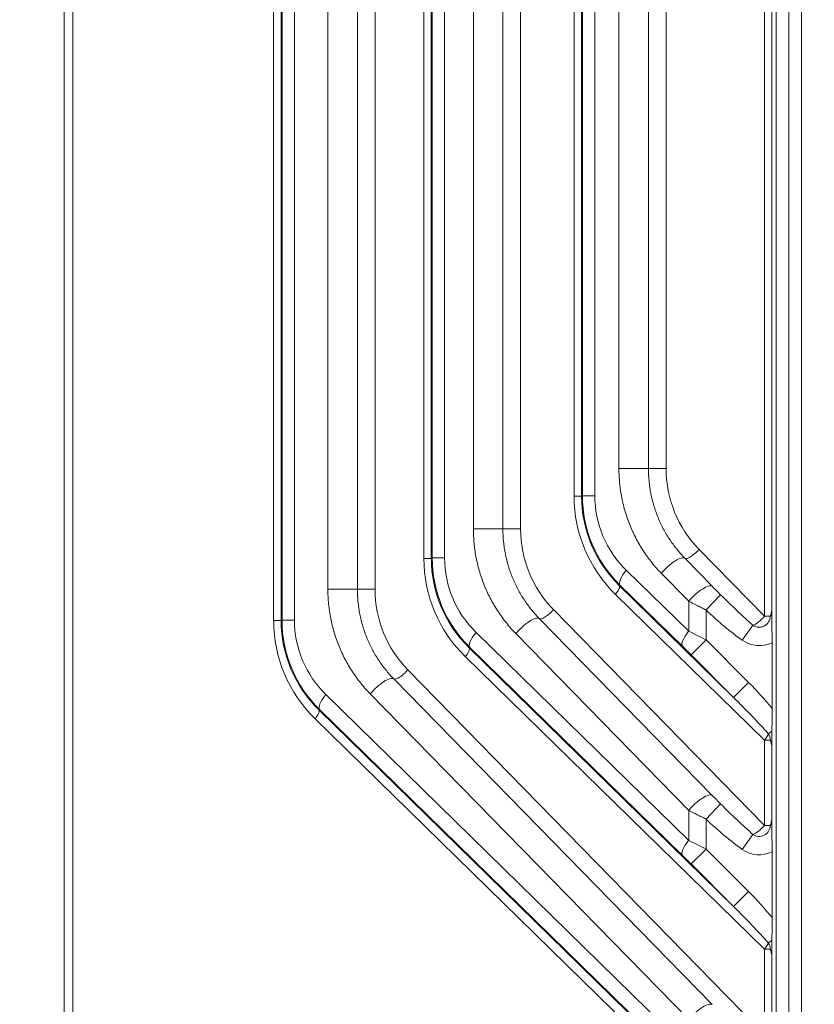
# Model space of a CAD drawing. Header units: millimetres. Extents: x 4 to 836, y 5 to 589.
# Tile 127 of 163: x 726 to 745, y 279 to 302. Entities that reach past the tile are written whole.
import ezdxf

# ---------------------------------------------------------------- set-up
doc = ezdxf.new("R2010")
doc.units = ezdxf.units.MM
doc.layers.add('1', color=7, linetype='Continuous', true_color=0xffffff)
doc.styles.add('ideas_simplex', font='simplex.shx')
doc.dimstyles.get("Standard").update_dxf_attribs({"dimtxt": 0.18, "dimasz": 0.18, "dimexe": 0.18, "dimexo": 0.0625, "dimgap": 0.09, "dimtad": 0, "dimtih": 1, "dimtoh": 1, "dimdec": 4, "dimzin": 0, "dimdsep": 46, "dimtxsty": 'Standard', "dimcen": 0.09, "dimadec": 0, "dimazin": 0, "dimtfac": 1, "dimtdec": 4, "dimtofl": 0, "dimtmove": 0, "dimatfit": 3, "dimfxl": 1, "dimtolj": 1, "dimtzin": 0, "dimarcsym": 0})

# ---------------------------------------------------------------- blocks, each defined once
blk = doc.blocks.new('_U3')
at = {"layer": '1', "color": 152, "lineweight": 13}
for p, q in [((707.442812, 308.75902), (787.573916, 308.75902)), ((726.830256, 256.097779), (787.573916, 256.097779))]:
    blk.add_line(p, q, dxfattribs=at)
at = {"layer": '1', "color": 27, "lineweight": 13}
blk.add_line((785.573916, 256.097779), (785.573916, 308.75902), dxfattribs=at)
at = {"layer": '1', "color": 87, "lineweight": 25}
for p, q in [((784.073916, 289.5309), (778.448916, 289.5309)), ((778.448916, 289.5309), (778.448916, 288.0309)), ((784.073916, 288.0309), (784.073916, 289.5309)), ((778.448916, 276.8259), (778.448916, 275.3259)), ((784.073916, 275.3259), (784.073916, 276.8259)), ((778.448916, 275.3259), (784.073916, 275.3259))]:
    blk.add_line(p, q, dxfattribs=at)
at = {"layer": '1', "color": 27, "lineweight": 18}
for points in [[(785.573916, 308.75902), (786.102897, 305.759022), (785.044935, 305.759018)], [(785.573916, 256.097779), (785.044935, 259.097777), (786.102897, 259.097781)]]:
    blk.add_solid(points, dxfattribs=at)
at = {"layer": '1', "color": 87, "linetype": 'Continuous', "lineweight": 25, "char_height": 3, "attachment_point": 7, "rotation": 90, "line_spacing_factor": 1.204819, "style": 'ideas_simplex'}
for s, insert in [('\\W1.2097;52,7', (776.607916, 276.7734)), ('\\W1.2097;2.07', (783.920416, 276.7734))]:
    blk.add_mtext(s, dxfattribs=dict(at, insert=insert))
blk = doc.blocks.new('_U7')
at = {"layer": '1', "color": 152, "lineweight": 13}
for p, q in [((727.832774, 357.09793), (811.109585, 357.09793)), ((708.853977, 241.643112), (811.109585, 241.643112))]:
    blk.add_line(p, q, dxfattribs=at)
at = {"layer": '1', "color": 27, "lineweight": 13}
blk.add_line((809.109585, 241.643112), (809.109585, 357.09793), dxfattribs=at)
at = {"layer": '1', "color": 87, "lineweight": 25}
for p, q in [((807.609585, 306.473021), (801.984585, 306.473021)), ((801.984585, 306.473021), (801.984585, 304.973021)), ((807.609585, 304.973021), (807.609585, 306.473021)), ((801.984585, 293.768021), (801.984585, 292.268021)), ((807.609585, 292.268021), (807.609585, 293.768021)), ((801.984585, 292.268021), (807.609585, 292.268021))]:
    blk.add_line(p, q, dxfattribs=at)
at = {"layer": '1', "color": 27, "lineweight": 18}
for points in [[(809.109585, 357.09793), (809.638566, 354.097932), (808.580604, 354.097928)], [(809.109585, 241.643112), (808.580604, 244.64311), (809.638566, 244.643114)]]:
    blk.add_solid(points, dxfattribs=at)
at = {"layer": '1', "color": 87, "linetype": 'Continuous', "lineweight": 25, "char_height": 3, "attachment_point": 7, "rotation": 90, "line_spacing_factor": 1.204819, "style": 'ideas_simplex'}
for s, insert in [('\\W1.1692;115,5', (800.143585, 292.230521)), ('\\W1.2097;4.55', (807.456085, 293.715521))]:
    blk.add_mtext(s, dxfattribs=dict(at, insert=insert))

msp = doc.modelspace()

# ---------------------------------------------------------------- linework, layer by layer
at = {"layer": '1', "color": 143, "linetype": 'Continuous', "lineweight": 18}
for p, q in [((743.604, 350.063), (743.604, 263.133)), ((743.904, 263.24), (743.904, 349.955)), ((741.444, 289.684), (742.093, 289.021)), ((739.89, 289.041), (742.599, 286.392)), ((737.998, 288.257), (742.093, 284.071)), ((736.334, 287.568), (742.599, 281.443)), ((743.51, 286.129), (743.51, 287.686)), ((734.552, 286.829), (742.093, 279.121)), ((732.778, 286.095), (742.599, 276.493)), ((743.51, 281.179), (743.51, 282.737))]:
    msp.add_line(p, q, dxfattribs=at)
at = {"layer": '1', "color": 143, "linetype": 'Continuous', "lineweight": 13}
for p, q in [((744.204, 349.955), (744.204, 263.24)), ((726.747, 264.538), (726.747, 348.658)), ((726.952, 348.658), (726.952, 264.538)), ((731.708, 288.209), (731.708, 324.987)), ((731.885, 324.987), (731.885, 288.209)), ((731.906, 288.218), (731.906, 324.978)), ((732.2, 324.978), (732.2, 288.218)), ((743.329, 288.311), (743.329, 324.885)), ((743.506, 324.656), (743.506, 288.54)), ((732.992, 288.955), (732.992, 324.241)), ((733.69, 324.241), (733.69, 288.955)), ((734.109, 324.241), (734.109, 288.955)), ((735.264, 289.682), (735.264, 323.514)), ((735.441, 323.514), (735.441, 289.682)), ((735.462, 289.691), (735.462, 323.505)), ((735.756, 323.505), (735.756, 289.691)), ((736.437, 290.382), (736.437, 322.814)), ((737.136, 322.814), (737.136, 290.382)), ((737.554, 322.814), (737.554, 290.382)), ((738.82, 291.155), (738.82, 322.041)), ((738.997, 322.041), (738.997, 291.155)), ((739.018, 291.164), (739.018, 322.032)), ((739.312, 322.032), (739.312, 291.164)), ((739.883, 291.809), (739.883, 321.386)), ((740.581, 321.386), (740.581, 291.809)), ((741, 321.386), (741, 291.809)), ((739.883, 291.809), (740.581, 291.809)), ((741, 291.809), (740.581, 291.809)), ((738.997, 291.155), (738.82, 291.155)), ((738.997, 291.155), (739.018, 291.164)), ((739.312, 291.164), (739.018, 291.164)), ((737.136, 290.382), (736.437, 290.382)), ((737.554, 290.382), (737.136, 290.382)), ((741.778, 289.896), (743.329, 288.311)), ((735.441, 289.682), (735.264, 289.682)), ((735.441, 289.682), (735.462, 289.691)), ((735.756, 289.691), (735.462, 289.691)), ((740.056, 289.402), (741.535, 287.956)), ((741.535, 288.666), (740.886, 289.33)), ((739.908, 289.049), (739.89, 289.041)), ((741.387, 287.602), (739.908, 289.049)), ((732.992, 288.955), (733.69, 288.955)), ((733.69, 288.955), (734.109, 288.955)), ((743.329, 285.38), (739.801, 288.829)), ((742.291, 288.82), (741.946, 288.461)), ((741.535, 287.956), (741.535, 288.666)), ((738.332, 288.469), (743.329, 283.361)), ((741.946, 288.461), (741.946, 287.753)), ((743.329, 288.311), (743.466, 288.311)), ((731.708, 288.209), (731.885, 288.209)), ((731.885, 288.209), (731.906, 288.218)), ((731.906, 288.218), (732.2, 288.218)), ((743.056, 288.098), (742.805, 287.744)), ((736.5, 287.929), (741.535, 283.006)), ((741.535, 283.717), (737.44, 287.902)), ((736.352, 287.576), (736.334, 287.568)), ((741.387, 282.653), (736.352, 287.576)), ((741.946, 287.753), (741.592, 287.399)), ((741.946, 287.753), (742.952, 286.746)), ((743.329, 280.43), (736.245, 287.356)), ((742.599, 286.392), (741.592, 287.399)), ((734.887, 287.042), (743.329, 278.412)), ((742.952, 286.746), (742.599, 286.392)), ((732.944, 286.456), (741.535, 278.056)), ((741.535, 278.767), (733.994, 286.475)), ((732.796, 286.103), (732.778, 286.095)), ((741.387, 277.703), (732.796, 286.103)), ((743.329, 275.48), (732.689, 285.883)), ((743.505, 285.59), (743.419, 285.529)), ((743.466, 285.38), (743.329, 285.38)), ((743.329, 283.361), (743.329, 285.38)), ((743.506, 285.151), (743.506, 283.59)), ((742.291, 283.87), (741.946, 283.511)), ((741.535, 283.006), (741.535, 283.717)), ((741.946, 283.511), (741.946, 282.803)), ((743.056, 283.149), (742.805, 282.794)), ((743.329, 283.361), (743.466, 283.361)), ((741.946, 282.803), (741.592, 282.449)), ((741.946, 282.803), (742.952, 281.796)), ((742.599, 281.443), (741.592, 282.449)), ((742.952, 281.796), (742.599, 281.443)), ((743.505, 280.64), (743.419, 280.58)), ((743.466, 280.43), (743.329, 280.43)), ((743.329, 278.412), (743.329, 280.43)), ((743.506, 280.201), (743.506, 278.641))]:
    msp.add_line(p, q, dxfattribs=at)
for centre, radius, start, end in [((743.206, 288.311), 0.26, 234.7413, 0), ((743.206, 288.311), 0.695, 234.7413, 295.9347), ((743.206, 285.38), 0.26, 0, 35.0369), ((743.206, 283.361), 0.26, 234.7413, 0), ((743.206, 283.361), 0.695, 234.7413, 295.9347), ((743.206, 280.43), 0.26, 0, 35.0369)]:
    msp.add_arc(centre, radius, start, end, dxfattribs=at)
for centre, major_axis, ratio, start_param, end_param in [((743.66, 291.794), (-0.501, 2.655), 0.983891, 1.381428, 2.166322), ((742.175, 291.178), (-3.286, -0.686), 0.982331, 6.081007, 6.8659), ((742.052, 291.178), (-2.992, -0.627), 0.980533, 6.080507, 6.865401), ((742.059, 291.182), (-2.98, -0.616), 0.985341, 6.082208, 6.867102), ((741.854, 291.182), (-2.49, -0.52), 0.982331, 6.081007, 6.8659), ((740.214, 290.366), (-0.501, 2.655), 0.983891, 1.381428, 2.166322), ((741.655, 289.896), (0.214, 0.21), 0.300518, 3.186967, 5.010443), ((738.619, 289.705), (-3.286, -0.686), 0.982331, 6.081007, 6.8659), ((738.496, 289.705), (-2.992, -0.627), 0.980533, 6.080507, 6.865401), ((738.503, 289.709), (-2.98, -0.616), 0.985341, 6.082208, 6.867102), ((738.298, 289.709), (-2.49, -0.52), 0.982331, 6.081007, 6.8659), ((741.091, 289.33), (-0.357, -0.35), 0.300518, 3.186967, 5.010443), ((740.261, 289.402), (-0.35, -0.358), 0.30665, 5.003687, 6.246511), ((739.678, 288.829), (0.21, 0.215), 0.30665, 5.003687, 6.246511), ((741.74, 288.666), (-0.357, -0.35), 0.300518, 3.186967, 5.010443), ((736.768, 288.939), (-0.501, 2.655), 0.983891, 1.381428, 2.166322), ((742.325, 289.211), (-1.756, 1.796), 0.119436, 1.672769, 2.117828), ((737.646, 287.902), (-0.357, -0.35), 0.300518, 3.186967, 5.010443), ((738.209, 288.469), (0.214, 0.21), 0.300518, 3.186967, 5.010443), ((742.325, 289.211), (-1.862, 1.903), 0.300518, 1.672769, 2.117828), ((743.206, 288.311), (0.214, 0.21), 0.300518, 3.688625, 5.010443), ((735.063, 288.232), (-3.286, -0.686), 0.982331, 6.081007, 6.8659), ((734.94, 288.232), (-2.992, -0.627), 0.980533, 6.080507, 6.865401), ((734.947, 288.236), (-2.98, -0.616), 0.985341, 6.082208, 6.867102), ((734.742, 288.236), (-2.49, -0.52), 0.982331, 6.081007, 6.8659), ((736.705, 287.929), (-0.35, -0.358), 0.30665, 5.003687, 6.246511), ((741.74, 287.956), (-0.35, -0.358), 0.30665, 5.003687, 6.246511), ((741.946, 287.728), (-1, 0.5), 0.019752, 4.72227, 5.145605), ((736.122, 287.356), (0.21, 0.215), 0.30665, 5.003687, 6.246511), ((741.592, 287.375), (-0.5, 0.5), 0.024678, 4.737092, 5.160427), ((734.763, 287.042), (-0.214, -0.21), 0.300518, 0.045374, 1.868851), ((734.2, 286.475), (0.357, 0.35), 0.300518, 0.045374, 1.868851), ((742.325, 286.241), (-1.865, 1.824), 0.30665, 4.349757, 4.675715), ((733.149, 286.456), (0.35, 0.358), 0.30665, 1.862094, 3.104918), ((742.325, 286.241), (-1.756, 1.717), 0.122174, 4.164106, 4.675715), ((732.566, 285.883), (-0.21, -0.215), 0.30665, 1.862094, 3.104918), ((743.206, 285.38), (0.21, 0.215), 0.30665, 5.003687, 5.734903), ((741.74, 283.717), (-0.357, -0.35), 0.300518, 3.186967, 5.010443), ((742.325, 284.262), (-1.756, 1.796), 0.119436, 1.672769, 2.117828), ((742.325, 284.262), (-1.862, 1.903), 0.300518, 1.672769, 2.117828), ((743.206, 283.361), (0.214, 0.21), 0.300518, 3.688625, 5.010443), ((741.74, 283.006), (-0.35, -0.358), 0.30665, 5.003687, 6.246511), ((741.946, 282.778), (-1, 0.5), 0.019752, 4.72227, 5.145605), ((741.592, 282.425), (-0.5, 0.5), 0.024678, 4.737092, 5.160427), ((742.325, 281.291), (-1.865, 1.824), 0.30665, 4.349757, 4.675715), ((742.325, 281.291), (-1.756, 1.717), 0.122174, 4.164106, 4.675715), ((743.206, 280.43), (0.21, 0.215), 0.30665, 5.003687, 5.734903), ((741.74, 278.767), (0.357, 0.35), 0.300518, 0.045374, 1.868851)]:
    msp.add_ellipse(centre, major_axis=major_axis, ratio=ratio, start_param=start_param, end_param=end_param, dxfattribs=at)
for points, knots in [([(740.886, 289.33), (740.847, 289.37), (740.809, 289.41), (740.735, 289.494), (740.698, 289.537), (740.593, 289.669), (740.46, 289.85), (740.346, 290.045), (740.266, 290.196), (740.241, 290.247), (740.205, 290.325), (740.193, 290.351), (740.17, 290.404), (740.114, 290.536), (740.028, 290.779), (739.973, 291.002), (739.94, 291.172), (739.925, 291.257), (739.913, 291.343), (739.906, 291.401), (739.903, 291.43), (739.889, 291.576), (739.883, 291.692), (739.883, 291.809)], [0, 0, 0, 0, 0.0625, 0.0625, 0.125, 0.125, 0.25, 0.375, 0.375, 0.4375, 0.4375, 0.46875, 0.46875, 0.5, 0.625, 0.75, 0.75, 0.8125, 0.84375, 0.84375, 0.875, 0.875, 1, 1, 1, 1]), ([(740.581, 291.809), (740.581, 291.709), (740.586, 291.609), (740.599, 291.484), (740.601, 291.459), (740.607, 291.41), (740.617, 291.336), (740.63, 291.262), (740.659, 291.117), (740.707, 290.926), (740.772, 290.741), (740.819, 290.627), (740.828, 290.604), (740.848, 290.559), (740.858, 290.537), (740.89, 290.47), (740.911, 290.426), (740.98, 290.297), (741.078, 290.13), (741.192, 289.974), (741.283, 289.862), (741.314, 289.825), (741.378, 289.753), (741.41, 289.718), (741.444, 289.684)], [0, 0, 0, 0, 0.125, 0.125, 0.15625, 0.15625, 0.1875, 0.25, 0.25, 0.375, 0.5, 0.5, 0.53125, 0.53125, 0.5625, 0.5625, 0.625, 0.625, 0.75, 0.875, 0.875, 0.9375, 0.9375, 1, 1, 1, 1]), ([(737.44, 287.902), (737.401, 287.942), (737.363, 287.983), (737.289, 288.067), (737.253, 288.11), (737.148, 288.24), (737.016, 288.421), (736.901, 288.615), (736.822, 288.766), (736.797, 288.817), (736.76, 288.895), (736.748, 288.921), (736.725, 288.974), (736.669, 289.107), (736.583, 289.35), (736.528, 289.573), (736.494, 289.743), (736.479, 289.829), (736.468, 289.915), (736.461, 289.973), (736.457, 290.002), (736.443, 290.148), (736.437, 290.265), (736.437, 290.382)], [0, 0, 0, 0, 0.0625, 0.0625, 0.125, 0.125, 0.25, 0.375, 0.375, 0.4375, 0.4375, 0.46875, 0.46875, 0.5, 0.625, 0.75, 0.75, 0.8125, 0.84375, 0.84375, 0.875, 0.875, 1, 1, 1, 1]), ([(737.136, 290.382), (737.136, 290.282), (737.14, 290.182), (737.153, 290.057), (737.156, 290.032), (737.162, 289.982), (737.172, 289.908), (737.184, 289.835), (737.213, 289.69), (737.261, 289.499), (737.326, 289.313), (737.373, 289.2), (737.383, 289.177), (737.403, 289.132), (737.413, 289.109), (737.444, 289.042), (737.466, 288.999), (737.534, 288.869), (737.633, 288.703), (737.746, 288.547), (737.837, 288.435), (737.868, 288.398), (737.932, 288.326), (737.964, 288.291), (737.998, 288.257)], [0, 0, 0, 0, 0.125, 0.125, 0.15625, 0.15625, 0.1875, 0.25, 0.25, 0.375, 0.5, 0.5, 0.53125, 0.53125, 0.5625, 0.5625, 0.625, 0.625, 0.75, 0.875, 0.875, 0.9375, 0.9375, 1, 1, 1, 1]), ([(733.994, 286.475), (733.916, 286.555), (733.842, 286.638), (733.737, 286.77), (733.702, 286.815), (733.636, 286.906), (733.604, 286.952), (733.511, 287.094), (733.454, 287.191), (733.374, 287.342), (733.349, 287.394), (733.313, 287.472), (733.301, 287.498), (733.278, 287.55), (733.222, 287.683), (733.137, 287.925), (733.082, 288.148), (733.048, 288.317), (733.033, 288.403), (733.022, 288.489), (733.015, 288.547), (733.012, 288.576), (732.997, 288.721), (732.992, 288.838), (732.992, 288.955)], [0, 0, 0, 0, 0.125, 0.125, 0.1875, 0.1875, 0.25, 0.25, 0.375, 0.375, 0.4375, 0.4375, 0.46875, 0.46875, 0.5, 0.625, 0.75, 0.75, 0.8125, 0.84375, 0.84375, 0.875, 0.875, 1, 1, 1, 1]), ([(733.69, 288.955), (733.69, 288.855), (733.695, 288.755), (733.707, 288.63), (733.71, 288.605), (733.716, 288.555), (733.726, 288.481), (733.739, 288.408), (733.767, 288.263), (733.815, 288.072), (733.88, 287.887), (733.927, 287.773), (733.936, 287.751), (733.956, 287.706), (733.966, 287.683), (733.998, 287.616), (734.019, 287.572), (734.088, 287.443), (734.137, 287.359), (734.217, 287.238), (734.244, 287.198), (734.301, 287.12), (734.331, 287.082), (734.422, 286.969), (734.485, 286.898), (734.552, 286.829)], [0, 0, 0, 0, 0.125, 0.125, 0.15625, 0.15625, 0.1875, 0.25, 0.25, 0.375, 0.5, 0.5, 0.53125, 0.53125, 0.5625, 0.5625, 0.625, 0.625, 0.75, 0.75, 0.8125, 0.8125, 0.875, 0.875, 1, 1, 1, 1]), ([(741.535, 288.666), (741.6, 288.633), (741.667, 288.599), (741.77, 288.547), (741.805, 288.53), (741.858, 288.504), (741.875, 288.495), (741.91, 288.478), (741.928, 288.47), (741.946, 288.461)], [0, 0, 0, 0, 0.5, 0.5, 0.75, 0.75, 0.875, 0.875, 1, 1, 1, 1]), ([(741.535, 283.717), (741.6, 283.683), (741.667, 283.649), (741.77, 283.598), (741.805, 283.58), (741.858, 283.554), (741.875, 283.546), (741.91, 283.528), (741.928, 283.52), (741.946, 283.511)], [0, 0, 0, 0, 0.5, 0.5, 0.75, 0.75, 0.875, 0.875, 1, 1, 1, 1])]:
    msp.add_open_spline(points, degree=3, knots=knots, dxfattribs=at)
at = {"layer": '1', "color": 143, "linetype": 'Continuous', "lineweight": 18}
for points, knots in [([(742.093, 289.021), (742.125, 288.987), (742.158, 288.954), (742.224, 288.887), (742.257, 288.854), (742.291, 288.82)], [0, 0, 0, 0, 0.5, 0.5, 1, 1, 1, 1]), ([(743.466, 288.311), (743.468, 288.315), (743.47, 288.32), (743.473, 288.329), (743.478, 288.343), (743.482, 288.356), (743.489, 288.384), (743.493, 288.403), (743.502, 288.46), (743.505, 288.499), (743.506, 288.54)], [0, 0, 0, 0, 0.0625, 0.0625, 0.125, 0.25, 0.25, 0.5, 0.5, 1, 1, 1, 1]), ([(743.506, 288.54), (743.505, 288.523), (743.505, 288.507), (743.505, 288.473), (743.504, 288.456), (743.504, 288.422), (743.503, 288.405), (743.503, 288.378), (743.503, 288.369), (743.503, 288.35), (743.503, 288.34), (743.503, 288.312), (743.503, 288.293), (743.503, 288.265), (743.503, 288.255), (743.503, 288.237), (743.503, 288.228), (743.504, 288.201), (743.504, 288.184), (743.505, 288.149), (743.505, 288.132), (743.506, 288.082), (743.506, 288.048), (743.507, 287.996), (743.507, 287.979), (743.508, 287.944), (743.509, 287.891), (743.509, 287.837), (743.509, 287.781), (743.51, 287.762), (743.51, 287.724), (743.51, 287.705), (743.51, 287.686)], [0, 0, 0, 0, 0.0625, 0.0625, 0.125, 0.125, 0.1875, 0.1875, 0.21875, 0.21875, 0.25, 0.25, 0.3125, 0.3125, 0.34375, 0.34375, 0.375, 0.375, 0.4375, 0.4375, 0.5, 0.5, 0.625, 0.625, 0.6875, 0.6875, 0.75, 0.875, 0.875, 0.9375, 0.9375, 1, 1, 1, 1]), ([(743.51, 286.129), (743.51, 286.082), (743.51, 285.989), (743.509, 285.898), (743.508, 285.808), (743.508, 285.763), (743.507, 285.697), (743.507, 285.675), (743.506, 285.632), (743.506, 285.611), (743.505, 285.59)], [0, 0, 0, 0, 0.25, 0.5, 0.5, 0.75, 0.75, 0.875, 0.875, 1, 1, 1, 1]), ([(743.505, 285.59), (743.505, 285.572), (743.505, 285.555), (743.504, 285.52), (743.504, 285.502), (743.503, 285.475), (743.503, 285.466), (743.503, 285.447), (743.503, 285.438), (743.503, 285.409), (743.503, 285.389), (743.503, 285.36), (743.503, 285.35), (743.503, 285.331), (743.503, 285.321), (743.503, 285.293), (743.504, 285.275), (743.504, 285.239), (743.504, 285.221), (743.505, 285.186), (743.505, 285.168), (743.506, 285.151)], [0, 0, 0, 0, 0.125, 0.125, 0.25, 0.25, 0.3125, 0.3125, 0.375, 0.375, 0.5, 0.5, 0.5625, 0.5625, 0.625, 0.625, 0.75, 0.75, 0.875, 0.875, 1, 1, 1, 1]), ([(743.506, 285.151), (743.505, 285.191), (743.502, 285.231), (743.493, 285.288), (743.489, 285.307), (743.482, 285.334), (743.478, 285.348), (743.473, 285.362), (743.47, 285.371), (743.468, 285.375), (743.466, 285.38)], [0, 0, 0, 0, 0.5, 0.5, 0.75, 0.75, 0.875, 0.9375, 0.9375, 1, 1, 1, 1]), ([(742.093, 284.071), (742.125, 284.038), (742.158, 284.004), (742.224, 283.938), (742.257, 283.904), (742.291, 283.87)], [0, 0, 0, 0, 0.5, 0.5, 1, 1, 1, 1]), ([(743.466, 283.361), (743.468, 283.366), (743.47, 283.37), (743.473, 283.379), (743.478, 283.393), (743.482, 283.407), (743.489, 283.434), (743.493, 283.453), (743.502, 283.51), (743.505, 283.55), (743.506, 283.59)], [0, 0, 0, 0, 0.0625, 0.0625, 0.125, 0.25, 0.25, 0.5, 0.5, 1, 1, 1, 1]), ([(743.506, 283.59), (743.505, 283.574), (743.505, 283.557), (743.505, 283.523), (743.504, 283.506), (743.504, 283.472), (743.503, 283.455), (743.503, 283.428), (743.503, 283.419), (743.503, 283.4), (743.503, 283.391), (743.503, 283.362), (743.503, 283.343), (743.503, 283.315), (743.503, 283.305), (743.503, 283.287), (743.503, 283.278), (743.504, 283.251), (743.504, 283.234), (743.505, 283.2), (743.505, 283.183), (743.506, 283.132), (743.506, 283.098), (743.507, 283.047), (743.507, 283.029), (743.508, 282.994), (743.509, 282.941), (743.509, 282.887), (743.509, 282.831), (743.51, 282.813), (743.51, 282.775), (743.51, 282.756), (743.51, 282.737)], [0, 0, 0, 0, 0.0625, 0.0625, 0.125, 0.125, 0.1875, 0.1875, 0.21875, 0.21875, 0.25, 0.25, 0.3125, 0.3125, 0.34375, 0.34375, 0.375, 0.375, 0.4375, 0.4375, 0.5, 0.5, 0.625, 0.625, 0.6875, 0.6875, 0.75, 0.875, 0.875, 0.9375, 0.9375, 1, 1, 1, 1]), ([(743.51, 281.179), (743.51, 281.132), (743.51, 281.039), (743.509, 280.948), (743.508, 280.858), (743.508, 280.813), (743.507, 280.747), (743.507, 280.725), (743.506, 280.682), (743.506, 280.661), (743.505, 280.64)], [0, 0, 0, 0, 0.25, 0.5, 0.5, 0.75, 0.75, 0.875, 0.875, 1, 1, 1, 1]), ([(743.505, 280.64), (743.505, 280.623), (743.505, 280.605), (743.504, 280.57), (743.504, 280.553), (743.503, 280.525), (743.503, 280.516), (743.503, 280.498), (743.503, 280.488), (743.503, 280.459), (743.503, 280.44), (743.503, 280.41), (743.503, 280.4), (743.503, 280.381), (743.503, 280.371), (743.503, 280.343), (743.504, 280.325), (743.504, 280.289), (743.504, 280.271), (743.505, 280.236), (743.505, 280.219), (743.506, 280.201)], [0, 0, 0, 0, 0.125, 0.125, 0.25, 0.25, 0.3125, 0.3125, 0.375, 0.375, 0.5, 0.5, 0.5625, 0.5625, 0.625, 0.625, 0.75, 0.75, 0.875, 0.875, 1, 1, 1, 1]), ([(743.506, 280.201), (743.505, 280.242), (743.502, 280.281), (743.493, 280.338), (743.489, 280.357), (743.482, 280.385), (743.478, 280.398), (743.473, 280.412), (743.47, 280.421), (743.468, 280.426), (743.466, 280.43)], [0, 0, 0, 0, 0.5, 0.5, 0.75, 0.75, 0.875, 0.9375, 0.9375, 1, 1, 1, 1])]:
    msp.add_open_spline(points, degree=3, knots=knots, dxfattribs=at)

# ---------------------------------------------------------------- dimensions: what is measured, and where the dimension line sits
at = {"layer": '1', "color": 87, "linetype": 'Continuous', "lineweight": 25}
for base, p1, p2, text, picture, middle in [((809.11, 241.643), (724.726, 357.098), (706.354, 241.643), '<>\\P[\\C87;\\H3.00;\\Fsimplex.shx;4.55\\Fsimplex.shx;\\H3.00;\\C87; ]', '_U7', (809.11, 299.371)), ((785.574, 308.759), (724.33, 256.098), (704.943, 308.759), '<>\\P[\\C87;\\H3.00;\\Fsimplex.shx;2.07\\Fsimplex.shx;\\H3.00;\\C87; ]', '_U3', (785.574, 282.428))]:
    dim = msp.add_linear_dim(base=base, p1=p1, p2=p2, angle=90, text=text, dimstyle='Standard', override={"dimtxt": 3, "dimasz": 3, "dimexe": 2, "dimexo": 2.5, "dimgap": 1.5, "dimtad": 1, "dimtih": 0, "dimtoh": 0, "dimdec": 1, "dimlfac": 1, "dimzin": 8, "dimdsep": 44, "dimlunit": 2, "dimtxsty": 'ideas_simplex', "dimsah": 1, "dimse1": 0, "dimse2": 0, "dimsd1": 0, "dimsd2": 0, "dimclrd": 27, "dimclre": 152, "dimclrt": 87, "dimtol": 0, "dimtm": -0.1, "dimtfac": 0.5, "dimtdec": 2, "dimtofl": 1, "dimtmove": 0, "dimtzin": 8, "dimlwd": 13, "dimlwe": 13}, dxfattribs=at)
    dim.commit()
    dim.dimension.update_dxf_attribs({"geometry": picture, "text_midpoint": middle, "dimtype": 160})

doc.saveas('drawing.dxf')
